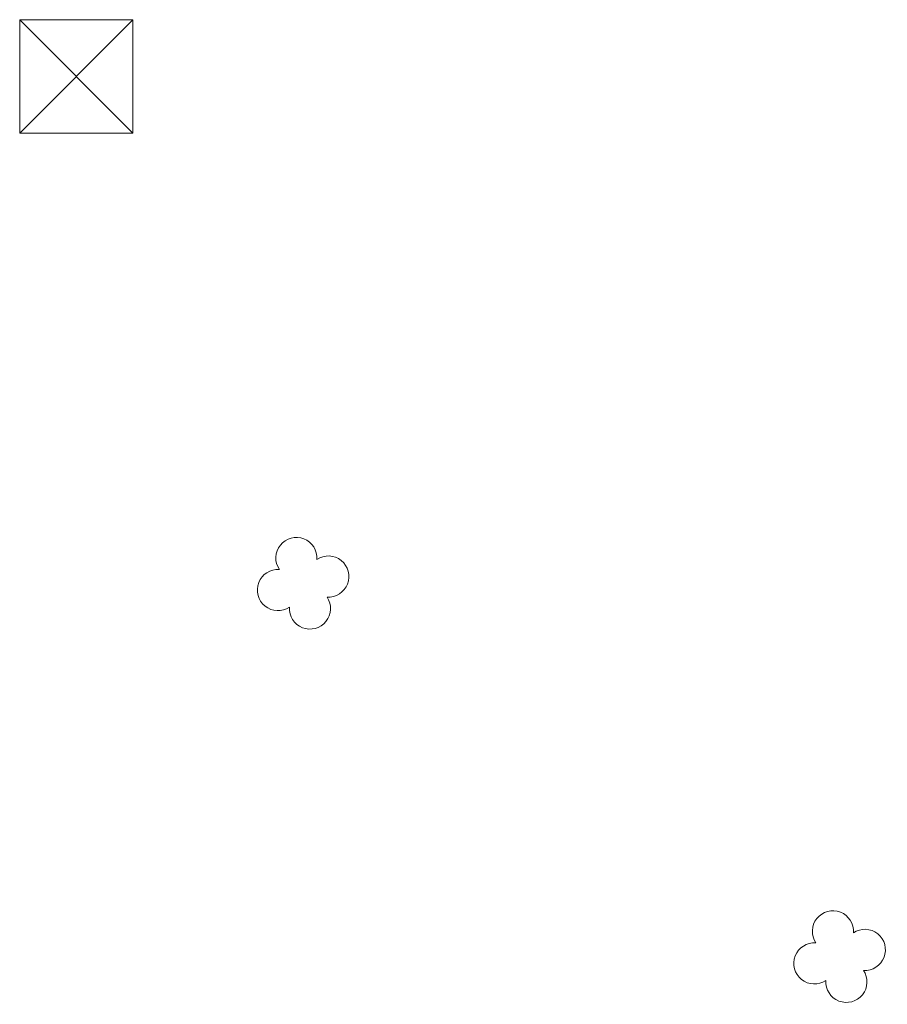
# Model space of a CAD drawing. Header units: metres. Extents: x 43144 to 46063, y 371355 to 373145.
# Tile 115 of 136: x 45960 to 45976, y 372938 to 372955. Entities that reach past the tile are written whole.
import ezdxf

# ---------------------------------------------------------------- set-up
doc = ezdxf.new("R2010")
doc.units = ezdxf.units.M

msp = doc.modelspace()

# ---------------------------------------------------------------- linework, layer by layer
at = {"layer": '', "color": 150, "linetype": 'Continuous', "lineweight": 13}
for p, q in [((45962.365, 372955.361), (45960.365, 372953.361)), ((45962.365, 372953.361), (45960.365, 372955.361)), ((45960.365, 372953.361), (45960.365, 372955.361)), ((45960.365, 372955.361), (45962.365, 372955.361)), ((45962.365, 372955.361), (45960.365, 372953.361)), ((45962.365, 372953.361), (45960.365, 372955.361)), ((45960.365, 372953.361), (45960.365, 372955.361)), ((45960.365, 372955.361), (45962.365, 372955.361)), ((45962.365, 372955.361), (45960.365, 372953.361)), ((45962.365, 372953.361), (45960.365, 372955.361)), ((45960.365, 372953.361), (45960.365, 372955.361)), ((45960.365, 372955.361), (45962.365, 372955.361)), ((45962.365, 372955.361), (45960.365, 372953.361)), ((45962.365, 372953.361), (45960.365, 372955.361)), ((45960.365, 372953.361), (45960.365, 372955.361)), ((45960.365, 372955.361), (45962.365, 372955.361)), ((45962.365, 372955.361), (45960.365, 372953.361)), ((45962.365, 372953.361), (45960.365, 372955.361)), ((45960.365, 372953.361), (45960.365, 372955.361)), ((45960.365, 372955.361), (45962.365, 372955.361)), ((45962.365, 372955.361), (45960.365, 372953.361)), ((45962.365, 372953.361), (45960.365, 372955.361)), ((45960.365, 372953.361), (45960.365, 372955.361)), ((45960.365, 372955.361), (45962.365, 372955.361)), ((45962.365, 372955.361), (45960.365, 372953.361)), ((45962.365, 372953.361), (45960.365, 372955.361)), ((45960.365, 372953.361), (45960.365, 372955.361)), ((45960.365, 372955.361), (45962.365, 372955.361)), ((45962.365, 372955.361), (45960.365, 372953.361)), ((45962.365, 372953.361), (45960.365, 372955.361)), ((45960.365, 372953.361), (45960.365, 372955.361)), ((45960.365, 372955.361), (45962.365, 372955.361)), ((45962.365, 372955.361), (45960.365, 372953.361)), ((45962.365, 372953.361), (45960.365, 372955.361)), ((45960.365, 372953.361), (45960.365, 372955.361)), ((45960.365, 372955.361), (45962.365, 372955.361)), ((45962.365, 372955.361), (45960.365, 372953.361)), ((45962.365, 372953.361), (45960.365, 372955.361)), ((45960.365, 372953.361), (45960.365, 372955.361)), ((45960.365, 372955.361), (45962.365, 372955.361)), ((45962.365, 372955.361), (45960.365, 372953.361)), ((45962.365, 372953.361), (45960.365, 372955.361)), ((45960.365, 372953.361), (45960.365, 372955.361)), ((45960.365, 372955.361), (45962.365, 372955.361)), ((45962.365, 372955.361), (45960.365, 372953.361)), ((45962.365, 372953.361), (45960.365, 372955.361)), ((45960.365, 372953.361), (45960.365, 372955.361)), ((45960.365, 372955.361), (45962.365, 372955.361)), ((45962.365, 372955.361), (45960.365, 372953.361)), ((45962.365, 372953.361), (45960.365, 372955.361)), ((45960.365, 372953.361), (45960.365, 372955.361)), ((45960.365, 372955.361), (45962.365, 372955.361)), ((45962.365, 372955.361), (45960.365, 372953.361)), ((45962.365, 372953.361), (45960.365, 372955.361)), ((45960.365, 372953.361), (45960.365, 372955.361)), ((45960.365, 372955.361), (45962.365, 372955.361)), ((45962.365, 372955.361), (45960.365, 372953.361)), ((45962.365, 372953.361), (45960.365, 372955.361)), ((45960.365, 372953.361), (45960.365, 372955.361)), ((45960.365, 372955.361), (45962.365, 372955.361)), ((45962.365, 372955.361), (45960.365, 372953.361)), ((45962.365, 372953.361), (45960.365, 372955.361)), ((45960.365, 372953.361), (45960.365, 372955.361)), ((45960.365, 372955.361), (45962.365, 372955.361)), ((45962.365, 372955.361), (45960.365, 372953.361)), ((45962.365, 372953.361), (45960.365, 372955.361)), ((45960.365, 372953.361), (45960.365, 372955.361)), ((45960.365, 372955.361), (45962.365, 372955.361)), ((45962.365, 372955.361), (45960.365, 372953.361)), ((45962.365, 372953.361), (45960.365, 372955.361)), ((45960.365, 372953.361), (45960.365, 372955.361)), ((45960.365, 372955.361), (45962.365, 372955.361)), ((45962.365, 372955.361), (45960.365, 372953.361)), ((45962.365, 372953.361), (45960.365, 372955.361)), ((45960.365, 372953.361), (45960.365, 372955.361)), ((45960.365, 372955.361), (45962.365, 372955.361)), ((45962.365, 372955.361), (45960.365, 372953.361)), ((45962.365, 372953.361), (45960.365, 372955.361)), ((45960.365, 372953.361), (45960.365, 372955.361)), ((45960.365, 372955.361), (45962.365, 372955.361)), ((45962.365, 372955.361), (45960.365, 372953.361)), ((45962.365, 372953.361), (45960.365, 372955.361)), ((45960.365, 372953.361), (45960.365, 372955.361)), ((45960.365, 372955.361), (45962.365, 372955.361)), ((45962.365, 372955.361), (45960.365, 372953.361)), ((45962.365, 372953.361), (45960.365, 372955.361)), ((45960.365, 372953.361), (45960.365, 372955.361)), ((45960.365, 372955.361), (45962.365, 372955.361)), ((45962.365, 372955.361), (45960.365, 372953.361)), ((45962.365, 372953.361), (45960.365, 372955.361)), ((45960.365, 372953.361), (45960.365, 372955.361)), ((45960.365, 372955.361), (45962.365, 372955.361)), ((45962.365, 372955.361), (45960.365, 372953.361)), ((45962.365, 372953.361), (45960.365, 372955.361)), ((45960.365, 372953.361), (45960.365, 372955.361)), ((45960.365, 372955.361), (45962.365, 372955.361)), ((45962.365, 372955.361), (45960.365, 372953.361)), ((45962.365, 372953.361), (45960.365, 372955.361)), ((45960.365, 372953.361), (45960.365, 372955.361)), ((45960.365, 372955.361), (45962.365, 372955.361)), ((45962.365, 372955.361), (45960.365, 372953.361)), ((45962.365, 372953.361), (45960.365, 372955.361)), ((45960.365, 372953.361), (45960.365, 372955.361)), ((45960.365, 372955.361), (45962.365, 372955.361)), ((45962.365, 372955.361), (45960.365, 372953.361)), ((45962.365, 372953.361), (45960.365, 372955.361)), ((45960.365, 372953.361), (45960.365, 372955.361)), ((45960.365, 372955.361), (45962.365, 372955.361)), ((45962.365, 372955.361), (45960.365, 372953.361)), ((45962.365, 372953.361), (45960.365, 372955.361)), ((45960.365, 372953.361), (45960.365, 372955.361)), ((45960.365, 372955.361), (45962.365, 372955.361)), ((45962.365, 372955.361), (45960.365, 372953.361)), ((45962.365, 372953.361), (45960.365, 372955.361)), ((45960.365, 372953.361), (45960.365, 372955.361)), ((45960.365, 372955.361), (45962.365, 372955.361)), ((45962.365, 372955.361), (45960.365, 372953.361)), ((45962.365, 372953.361), (45960.365, 372955.361)), ((45960.365, 372953.361), (45960.365, 372955.361)), ((45960.365, 372955.361), (45962.365, 372955.361)), ((45962.365, 372955.361), (45960.365, 372953.361)), ((45962.365, 372953.361), (45960.365, 372955.361)), ((45960.365, 372953.361), (45960.365, 372955.361)), ((45960.365, 372955.361), (45962.365, 372955.361)), ((45962.365, 372955.361), (45960.365, 372953.361)), ((45962.365, 372953.361), (45960.365, 372955.361)), ((45960.365, 372953.361), (45960.365, 372955.361)), ((45960.365, 372955.361), (45962.365, 372955.361)), ((45962.365, 372955.361), (45960.365, 372953.361)), ((45962.365, 372953.361), (45960.365, 372955.361)), ((45960.365, 372953.361), (45960.365, 372955.361)), ((45960.365, 372955.361), (45962.365, 372955.361)), ((45962.365, 372955.361), (45960.365, 372953.361)), ((45962.365, 372953.361), (45960.365, 372955.361)), ((45960.365, 372953.361), (45960.365, 372955.361)), ((45960.365, 372955.361), (45962.365, 372955.361)), ((45962.365, 372955.361), (45962.365, 372953.361)), ((45962.365, 372955.361), (45962.365, 372953.361)), ((45962.365, 372955.361), (45962.365, 372953.361)), ((45962.365, 372955.361), (45962.365, 372953.361)), ((45962.365, 372955.361), (45962.365, 372953.361)), ((45962.365, 372955.361), (45962.365, 372953.361)), ((45962.365, 372955.361), (45962.365, 372953.361)), ((45962.365, 372955.361), (45962.365, 372953.361)), ((45962.365, 372955.361), (45962.365, 372953.361)), ((45962.365, 372955.361), (45962.365, 372953.361)), ((45962.365, 372955.361), (45962.365, 372953.361)), ((45962.365, 372955.361), (45962.365, 372953.361)), ((45962.365, 372955.361), (45962.365, 372953.361)), ((45962.365, 372955.361), (45962.365, 372953.361)), ((45962.365, 372955.361), (45962.365, 372953.361)), ((45962.365, 372955.361), (45962.365, 372953.361)), ((45962.365, 372955.361), (45962.365, 372953.361)), ((45962.365, 372955.361), (45962.365, 372953.361)), ((45962.365, 372955.361), (45962.365, 372953.361)), ((45962.365, 372955.361), (45962.365, 372953.361)), ((45962.365, 372955.361), (45962.365, 372953.361)), ((45962.365, 372955.361), (45962.365, 372953.361)), ((45962.365, 372955.361), (45962.365, 372953.361)), ((45962.365, 372955.361), (45962.365, 372953.361)), ((45962.365, 372955.361), (45962.365, 372953.361)), ((45962.365, 372955.361), (45962.365, 372953.361)), ((45962.365, 372955.361), (45962.365, 372953.361)), ((45962.365, 372955.361), (45962.365, 372953.361)), ((45962.365, 372955.361), (45962.365, 372953.361)), ((45962.365, 372955.361), (45962.365, 372953.361)), ((45962.365, 372955.361), (45962.365, 372953.361)), ((45962.365, 372955.361), (45962.365, 372953.361)), ((45962.365, 372955.361), (45962.365, 372953.361)), ((45962.365, 372955.361), (45962.365, 372953.361)), ((45962.365, 372953.361), (45960.365, 372953.361)), ((45962.365, 372953.361), (45960.365, 372953.361)), ((45962.365, 372953.361), (45960.365, 372953.361)), ((45962.365, 372953.361), (45960.365, 372953.361)), ((45962.365, 372953.361), (45960.365, 372953.361)), ((45962.365, 372953.361), (45960.365, 372953.361)), ((45962.365, 372953.361), (45960.365, 372953.361)), ((45962.365, 372953.361), (45960.365, 372953.361)), ((45962.365, 372953.361), (45960.365, 372953.361)), ((45962.365, 372953.361), (45960.365, 372953.361)), ((45962.365, 372953.361), (45960.365, 372953.361)), ((45962.365, 372953.361), (45960.365, 372953.361)), ((45962.365, 372953.361), (45960.365, 372953.361)), ((45962.365, 372953.361), (45960.365, 372953.361)), ((45962.365, 372953.361), (45960.365, 372953.361)), ((45962.365, 372953.361), (45960.365, 372953.361)), ((45962.365, 372953.361), (45960.365, 372953.361)), ((45962.365, 372953.361), (45960.365, 372953.361)), ((45962.365, 372953.361), (45960.365, 372953.361)), ((45962.365, 372953.361), (45960.365, 372953.361)), ((45962.365, 372953.361), (45960.365, 372953.361)), ((45962.365, 372953.361), (45960.365, 372953.361)), ((45962.365, 372953.361), (45960.365, 372953.361)), ((45962.365, 372953.361), (45960.365, 372953.361)), ((45962.365, 372953.361), (45960.365, 372953.361)), ((45962.365, 372953.361), (45960.365, 372953.361)), ((45962.365, 372953.361), (45960.365, 372953.361)), ((45962.365, 372953.361), (45960.365, 372953.361)), ((45962.365, 372953.361), (45960.365, 372953.361)), ((45962.365, 372953.361), (45960.365, 372953.361)), ((45962.365, 372953.361), (45960.365, 372953.361)), ((45962.365, 372953.361), (45960.365, 372953.361)), ((45962.365, 372953.361), (45960.365, 372953.361)), ((45962.365, 372953.361), (45960.365, 372953.361))]:
    msp.add_line(p, q, dxfattribs=at)
at = {"layer": '', "color": 116, "linetype": 'Continuous', "lineweight": 13, "extrusion": (0, 0, -1)}
for centre, start, end in [((-45965.252, 372945.86), 326.0753, 183.9246), ((-45965.252, 372945.86), 326.0753, 183.9246), ((-45965.252, 372945.86), 326.0753, 183.9246), ((-45965.252, 372945.86), 326.0753, 183.9246), ((-45965.252, 372945.86), 326.0753, 183.9246), ((-45965.252, 372945.86), 326.0753, 183.9246), ((-45965.252, 372945.86), 326.0753, 183.9246), ((-45965.252, 372945.86), 326.0753, 183.9246), ((-45965.252, 372945.86), 326.0753, 183.9246), ((-45965.252, 372945.86), 326.0753, 183.9246), ((-45965.252, 372945.86), 326.0753, 183.9246), ((-45965.252, 372945.86), 326.0753, 183.9246), ((-45965.252, 372945.86), 326.0753, 183.9246), ((-45965.252, 372945.86), 326.0753, 183.9246), ((-45965.252, 372945.86), 326.0753, 183.9246), ((-45965.252, 372945.86), 326.0753, 183.9246), ((-45965.252, 372945.86), 326.0753, 183.9246), ((-45965.252, 372945.86), 326.0753, 183.9246), ((-45965.252, 372945.86), 326.0753, 183.9246), ((-45965.252, 372945.86), 326.0753, 183.9246), ((-45965.252, 372945.86), 326.0753, 183.9246), ((-45965.252, 372945.86), 326.0753, 183.9246), ((-45965.252, 372945.86), 326.0753, 183.9246), ((-45965.252, 372945.86), 326.0753, 183.9246), ((-45965.252, 372945.86), 326.0753, 183.9246), ((-45965.252, 372945.86), 326.0753, 183.9246), ((-45965.252, 372945.86), 326.0753, 183.9246), ((-45965.252, 372945.86), 326.0753, 183.9246), ((-45965.252, 372945.86), 326.0753, 183.9246), ((-45965.252, 372945.86), 326.0753, 183.9246), ((-45965.252, 372945.86), 326.0753, 183.9246), ((-45965.252, 372945.86), 326.0753, 183.9246), ((-45965.252, 372945.86), 326.0753, 183.9246), ((-45965.252, 372945.86), 326.0753, 183.9246), ((-45965.817, 372945.533), 56.0753, 273.9246), ((-45965.817, 372945.533), 56.0753, 273.9246), ((-45965.817, 372945.533), 56.0753, 273.9246), ((-45965.817, 372945.533), 56.0753, 273.9246), ((-45965.817, 372945.533), 56.0753, 273.9246), ((-45965.817, 372945.533), 56.0753, 273.9246), ((-45965.817, 372945.533), 56.0753, 273.9246), ((-45965.817, 372945.533), 56.0753, 273.9246), ((-45965.817, 372945.533), 56.0753, 273.9246), ((-45965.817, 372945.533), 56.0753, 273.9246), ((-45965.817, 372945.533), 56.0753, 273.9246), ((-45965.817, 372945.533), 56.0753, 273.9246), ((-45965.817, 372945.533), 56.0753, 273.9246), ((-45965.817, 372945.533), 56.0753, 273.9246), ((-45965.817, 372945.533), 56.0753, 273.9246), ((-45965.817, 372945.533), 56.0753, 273.9246), ((-45965.817, 372945.533), 56.0753, 273.9246), ((-45965.817, 372945.533), 56.0753, 273.9246), ((-45965.817, 372945.533), 56.0753, 273.9246), ((-45965.817, 372945.533), 56.0753, 273.9246), ((-45965.817, 372945.533), 56.0753, 273.9246), ((-45965.817, 372945.533), 56.0753, 273.9246), ((-45965.817, 372945.533), 56.0753, 273.9246), ((-45965.817, 372945.533), 56.0753, 273.9246), ((-45965.817, 372945.533), 56.0753, 273.9246), ((-45965.817, 372945.533), 56.0753, 273.9246), ((-45965.817, 372945.533), 56.0753, 273.9246), ((-45965.817, 372945.533), 56.0753, 273.9246), ((-45965.817, 372945.533), 56.0753, 273.9246), ((-45965.817, 372945.533), 56.0753, 273.9246), ((-45965.817, 372945.533), 56.0753, 273.9246), ((-45965.817, 372945.533), 56.0753, 273.9246), ((-45965.817, 372945.533), 56.0753, 273.9246), ((-45965.817, 372945.533), 56.0753, 273.9246), ((-45964.925, 372945.294), 236.0753, 93.9246), ((-45964.925, 372945.294), 236.0753, 93.9246), ((-45964.925, 372945.294), 236.0753, 93.9246), ((-45964.925, 372945.294), 236.0753, 93.9246), ((-45964.925, 372945.294), 236.0753, 93.9246), ((-45964.925, 372945.294), 236.0753, 93.9246), ((-45964.925, 372945.294), 236.0753, 93.9246), ((-45964.925, 372945.294), 236.0753, 93.9246), ((-45964.925, 372945.294), 236.0753, 93.9246), ((-45964.925, 372945.294), 236.0753, 93.9246), ((-45964.925, 372945.294), 236.0753, 93.9246), ((-45964.925, 372945.294), 236.0753, 93.9246), ((-45964.925, 372945.294), 236.0753, 93.9246), ((-45964.925, 372945.294), 236.0753, 93.9246), ((-45964.925, 372945.294), 236.0753, 93.9246), ((-45964.925, 372945.294), 236.0753, 93.9246), ((-45964.925, 372945.294), 236.0753, 93.9246), ((-45964.925, 372945.294), 236.0753, 93.9246), ((-45964.925, 372945.294), 236.0753, 93.9246), ((-45964.925, 372945.294), 236.0753, 93.9246), ((-45964.925, 372945.294), 236.0753, 93.9246), ((-45964.925, 372945.294), 236.0753, 93.9246), ((-45964.925, 372945.294), 236.0753, 93.9246), ((-45964.925, 372945.294), 236.0753, 93.9246), ((-45964.925, 372945.294), 236.0753, 93.9246), ((-45964.925, 372945.294), 236.0753, 93.9246), ((-45964.925, 372945.294), 236.0753, 93.9246), ((-45964.925, 372945.294), 236.0753, 93.9246), ((-45964.925, 372945.294), 236.0753, 93.9246), ((-45964.925, 372945.294), 236.0753, 93.9246), ((-45964.925, 372945.294), 236.0753, 93.9246), ((-45964.925, 372945.294), 236.0753, 93.9246), ((-45964.925, 372945.294), 236.0753, 93.9246), ((-45964.925, 372945.294), 236.0753, 93.9246), ((-45965.491, 372944.968), 146.0753, 3.9246), ((-45965.491, 372944.968), 146.0753, 3.9246), ((-45965.491, 372944.968), 146.0753, 3.9246), ((-45965.491, 372944.968), 146.0753, 3.9246), ((-45965.491, 372944.968), 146.0753, 3.9246), ((-45965.491, 372944.968), 146.0753, 3.9246), ((-45965.491, 372944.968), 146.0753, 3.9246), ((-45965.491, 372944.968), 146.0753, 3.9246), ((-45965.491, 372944.968), 146.0753, 3.9246), ((-45965.491, 372944.968), 146.0753, 3.9246), ((-45965.491, 372944.968), 146.0753, 3.9246), ((-45965.491, 372944.968), 146.0753, 3.9246), ((-45965.491, 372944.968), 146.0753, 3.9246), ((-45965.491, 372944.968), 146.0753, 3.9246), ((-45965.491, 372944.968), 146.0753, 3.9246), ((-45965.491, 372944.968), 146.0753, 3.9246), ((-45965.491, 372944.968), 146.0753, 3.9246), ((-45965.491, 372944.968), 146.0753, 3.9246), ((-45965.491, 372944.968), 146.0753, 3.9246), ((-45965.491, 372944.968), 146.0753, 3.9246), ((-45965.491, 372944.968), 146.0753, 3.9246), ((-45965.491, 372944.968), 146.0753, 3.9246), ((-45965.491, 372944.968), 146.0753, 3.9246), ((-45965.491, 372944.968), 146.0753, 3.9246), ((-45965.491, 372944.968), 146.0753, 3.9246), ((-45965.491, 372944.968), 146.0753, 3.9246), ((-45965.491, 372944.968), 146.0753, 3.9246), ((-45965.491, 372944.968), 146.0753, 3.9246), ((-45965.491, 372944.968), 146.0753, 3.9246), ((-45965.491, 372944.968), 146.0753, 3.9246), ((-45965.491, 372944.968), 146.0753, 3.9246), ((-45965.491, 372944.968), 146.0753, 3.9246), ((-45965.491, 372944.968), 146.0753, 3.9246), ((-45965.491, 372944.968), 146.0753, 3.9246), ((-45974.726, 372939.271), 326.0753, 183.9246), ((-45974.726, 372939.271), 326.0753, 183.9246), ((-45974.726, 372939.271), 326.0753, 183.9246), ((-45974.726, 372939.271), 326.0753, 183.9246), ((-45974.726, 372939.271), 326.0753, 183.9246), ((-45974.726, 372939.271), 326.0753, 183.9246), ((-45974.726, 372939.271), 326.0753, 183.9246), ((-45974.726, 372939.271), 326.0753, 183.9246), ((-45974.726, 372939.271), 326.0753, 183.9246), ((-45974.726, 372939.271), 326.0753, 183.9246), ((-45974.726, 372939.271), 326.0753, 183.9246), ((-45974.726, 372939.271), 326.0753, 183.9246), ((-45974.726, 372939.271), 326.0753, 183.9246), ((-45974.726, 372939.271), 326.0753, 183.9246), ((-45974.726, 372939.271), 326.0753, 183.9246), ((-45974.726, 372939.271), 326.0753, 183.9246), ((-45974.726, 372939.271), 326.0753, 183.9246), ((-45974.726, 372939.271), 326.0753, 183.9246), ((-45974.726, 372939.271), 326.0753, 183.9246), ((-45974.726, 372939.271), 326.0753, 183.9246), ((-45974.726, 372939.271), 326.0753, 183.9246), ((-45974.726, 372939.271), 326.0753, 183.9246), ((-45974.726, 372939.271), 326.0753, 183.9246), ((-45974.726, 372939.271), 326.0753, 183.9246), ((-45974.726, 372939.271), 326.0753, 183.9246), ((-45974.726, 372939.271), 326.0753, 183.9246), ((-45974.726, 372939.271), 326.0753, 183.9246), ((-45974.726, 372939.271), 326.0753, 183.9246), ((-45974.726, 372939.271), 326.0753, 183.9246), ((-45974.726, 372939.271), 326.0753, 183.9246), ((-45974.726, 372939.271), 326.0753, 183.9246), ((-45974.726, 372939.271), 326.0753, 183.9246), ((-45974.726, 372939.271), 326.0753, 183.9246), ((-45974.726, 372939.271), 326.0753, 183.9246), ((-45975.291, 372938.944), 56.0753, 273.9246), ((-45975.291, 372938.944), 56.0753, 273.9246), ((-45975.291, 372938.944), 56.0753, 273.9246), ((-45975.291, 372938.944), 56.0753, 273.9246), ((-45975.291, 372938.944), 56.0753, 273.9246), ((-45975.291, 372938.944), 56.0753, 273.9246), ((-45975.291, 372938.944), 56.0753, 273.9246), ((-45975.291, 372938.944), 56.0753, 273.9246), ((-45975.291, 372938.944), 56.0753, 273.9246), ((-45975.291, 372938.944), 56.0753, 273.9246), ((-45975.291, 372938.944), 56.0753, 273.9246), ((-45975.291, 372938.944), 56.0753, 273.9246), ((-45975.291, 372938.944), 56.0753, 273.9246), ((-45975.291, 372938.944), 56.0753, 273.9246), ((-45975.291, 372938.944), 56.0753, 273.9246), ((-45975.291, 372938.944), 56.0753, 273.9246), ((-45975.291, 372938.944), 56.0753, 273.9246), ((-45975.291, 372938.944), 56.0753, 273.9246), ((-45975.291, 372938.944), 56.0753, 273.9246), ((-45975.291, 372938.944), 56.0753, 273.9246), ((-45975.291, 372938.944), 56.0753, 273.9246), ((-45975.291, 372938.944), 56.0753, 273.9246), ((-45975.291, 372938.944), 56.0753, 273.9246), ((-45975.291, 372938.944), 56.0753, 273.9246), ((-45975.291, 372938.944), 56.0753, 273.9246), ((-45975.291, 372938.944), 56.0753, 273.9246), ((-45975.291, 372938.944), 56.0753, 273.9246), ((-45975.291, 372938.944), 56.0753, 273.9246), ((-45975.291, 372938.944), 56.0753, 273.9246), ((-45975.291, 372938.944), 56.0753, 273.9246), ((-45975.291, 372938.944), 56.0753, 273.9246), ((-45975.291, 372938.944), 56.0753, 273.9246), ((-45975.291, 372938.944), 56.0753, 273.9246), ((-45975.291, 372938.944), 56.0753, 273.9246), ((-45974.399, 372938.705), 236.0753, 93.9246), ((-45974.399, 372938.705), 236.0753, 93.9246), ((-45974.399, 372938.705), 236.0753, 93.9246), ((-45974.399, 372938.705), 236.0753, 93.9246), ((-45974.399, 372938.705), 236.0753, 93.9246), ((-45974.399, 372938.705), 236.0753, 93.9246), ((-45974.399, 372938.705), 236.0753, 93.9246), ((-45974.399, 372938.705), 236.0753, 93.9246), ((-45974.399, 372938.705), 236.0753, 93.9246), ((-45974.399, 372938.705), 236.0753, 93.9246), ((-45974.399, 372938.705), 236.0753, 93.9246), ((-45974.399, 372938.705), 236.0753, 93.9246), ((-45974.399, 372938.705), 236.0753, 93.9246), ((-45974.399, 372938.705), 236.0753, 93.9246), ((-45974.399, 372938.705), 236.0753, 93.9246), ((-45974.399, 372938.705), 236.0753, 93.9246), ((-45974.399, 372938.705), 236.0753, 93.9246), ((-45974.399, 372938.705), 236.0753, 93.9246), ((-45974.399, 372938.705), 236.0753, 93.9246), ((-45974.399, 372938.705), 236.0753, 93.9246), ((-45974.399, 372938.705), 236.0753, 93.9246), ((-45974.399, 372938.705), 236.0753, 93.9246), ((-45974.399, 372938.705), 236.0753, 93.9246), ((-45974.399, 372938.705), 236.0753, 93.9246), ((-45974.399, 372938.705), 236.0753, 93.9246), ((-45974.399, 372938.705), 236.0753, 93.9246), ((-45974.399, 372938.705), 236.0753, 93.9246), ((-45974.399, 372938.705), 236.0753, 93.9246), ((-45974.399, 372938.705), 236.0753, 93.9246), ((-45974.399, 372938.705), 236.0753, 93.9246), ((-45974.399, 372938.705), 236.0753, 93.9246), ((-45974.399, 372938.705), 236.0753, 93.9246), ((-45974.399, 372938.705), 236.0753, 93.9246), ((-45974.399, 372938.705), 236.0753, 93.9246), ((-45974.965, 372938.379), 146.0753, 3.9246), ((-45974.965, 372938.379), 146.0753, 3.9246), ((-45974.965, 372938.379), 146.0753, 3.9246), ((-45974.965, 372938.379), 146.0753, 3.9246), ((-45974.965, 372938.379), 146.0753, 3.9246), ((-45974.965, 372938.379), 146.0753, 3.9246), ((-45974.965, 372938.379), 146.0753, 3.9246), ((-45974.965, 372938.379), 146.0753, 3.9246), ((-45974.965, 372938.379), 146.0753, 3.9246), ((-45974.965, 372938.379), 146.0753, 3.9246), ((-45974.965, 372938.379), 146.0753, 3.9246), ((-45974.965, 372938.379), 146.0753, 3.9246), ((-45974.965, 372938.379), 146.0753, 3.9246), ((-45974.965, 372938.379), 146.0753, 3.9246), ((-45974.965, 372938.379), 146.0753, 3.9246), ((-45974.965, 372938.379), 146.0753, 3.9246), ((-45974.965, 372938.379), 146.0753, 3.9246), ((-45974.965, 372938.379), 146.0753, 3.9246), ((-45974.965, 372938.379), 146.0753, 3.9246), ((-45974.965, 372938.379), 146.0753, 3.9246), ((-45974.965, 372938.379), 146.0753, 3.9246), ((-45974.965, 372938.379), 146.0753, 3.9246), ((-45974.965, 372938.379), 146.0753, 3.9246), ((-45974.965, 372938.379), 146.0753, 3.9246), ((-45974.965, 372938.379), 146.0753, 3.9246), ((-45974.965, 372938.379), 146.0753, 3.9246), ((-45974.965, 372938.379), 146.0753, 3.9246), ((-45974.965, 372938.379), 146.0753, 3.9246), ((-45974.965, 372938.379), 146.0753, 3.9246), ((-45974.965, 372938.379), 146.0753, 3.9246), ((-45974.965, 372938.379), 146.0753, 3.9246), ((-45974.965, 372938.379), 146.0753, 3.9246), ((-45974.965, 372938.379), 146.0753, 3.9246), ((-45974.965, 372938.379), 146.0753, 3.9246)]:
    msp.add_arc(centre, 0.363, start, end, dxfattribs=at)

doc.saveas('drawing.dxf')
